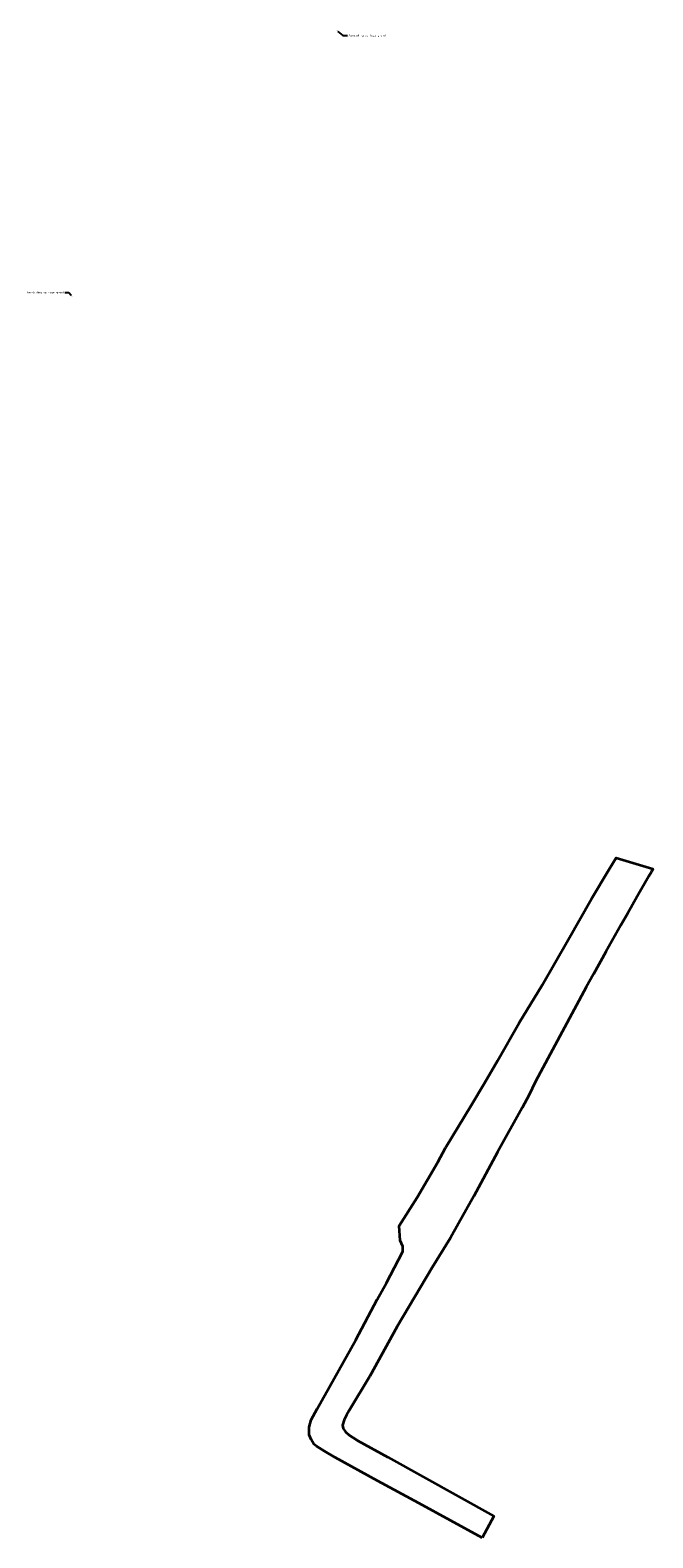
# Model space of a CAD drawing. Header units: metres. Extents: x 202146 to 211382, y 396791 to 397727.
# Tile 1 of 19: x 202146 to 202533, y 396791 to 397727. Entities that reach past the tile are written whole.
import ezdxf
from ezdxf import colors
from ezdxf.entities.mleader import LeaderData, LeaderLine
from ezdxf.math import Vec2, Vec3

# ---------------------------------------------------------------- set-up
doc = ezdxf.new("R2010")
doc.units = ezdxf.units.M
doc.layers.add('N-WA-GW-DIJK_TEEN_BUITEN-G', color=90, linetype='Continuous', lineweight=35)
doc.layers.add('X-XX-AL-OMTREK-G', color=7, linetype='Continuous', lineweight=25)
doc.styles.get("Standard").update_dxf_attribs({"font": 'NLCS-ISO.ttf'})

msp = doc.modelspace()

# ---------------------------------------------------------------- linework, layer by layer
at = {"layer": 'N-WA-GW-DIJK_TEEN_BUITEN-G', "color": 90, "linetype": 'Continuous', "lineweight": 35, "flags": 128}
msp.add_lwpolyline([(202426.5636, 396791.1606), (202387.209, 396812.618), (202361.743, 396826.503), (202335.445, 396841.022), (202328.787, 396844.994), (202323.839, 396848.149), (202322.233, 396849.32), (202320.558, 396852.135), (202319.342, 396855.177), (202319.342, 396859.771), (202320.487, 396864.292), (202324.143, 396871.159), (202348.177, 396913.937), (202361.423, 396939.02), (202367.208, 396949.496), (202374.71, 396963.72), (202377.449, 396968.913), (202377.449, 396971.87), (202375.7106, 396975.665), (202375.202, 396984.833), (202386.299, 397002.316), (202399.056, 397024.309), (202403.8, 397033.088), (202419.793, 397059.386), (202427.993, 397073.31), (202436.096, 397087.216), (202449.644, 397110.815), (202463.888, 397134.201), (202479.939, 397162.29), (202494.507, 397187.76), (202505.258, 397205.715), (202509.7229, 397213.0877), (202532.5681, 397206.2228), (202531.701, 397204.357), (202530.098, 397201.708), (202522.831, 397189.181), (202517.054, 397178.867), (202512.669, 397171.332), (202503.409, 397154.729), (202495.699, 397140.906), (202491.197, 397132.834), (202462.896, 397080.124), (202459.562, 397073.87), (202455.736, 397066.058), (202451.538, 397057.935), (202436.229, 397030.563), (202421.396, 397003.2), (202411.839, 396986.258), (202406.875, 396977.423), (202395.622, 396959.022), (202373.853, 396922.244), (202356.851, 396891.565), (202344.106, 396870.197), (202342.477, 396867.191), (202340.959, 396864.391), (202339.937, 396861.098), (202340.294, 396858.978), (202341.698, 396857.027), (202344.035, 396854.959), (202346.248, 396853.508), (202349.339, 396851.67), (202367.984, 396841.186), (202433.9168, 396804.647), (202426.5636, 396791.1606)], close=True, dxfattribs=at)

# ---------------------------------------------------------------- leaders
at = {"layer": 'X-XX-AL-OMTREK-G'}
ml = msp.add_multileader_mtext('Standard', dxfattribs=at)
ml.set_content('Aansluiting op hoge grond', color=256)
ml.set_leader_properties()
ml.build(insert=Vec2(0, 0))
ml.multileader.update_dxf_attribs({"arrow_head_size": 1.25})
ctx = ml.context
ctx.base_point, ctx.char_height, ctx.arrow_head_size, ctx.landing_gap_size, ctx.plane_origin = Vec3(202343.0582, 397723.37), 1.25, 1.25, 0.625, Vec3(202374.1194, 397720.8317)
notes = []
notes.append((ctx, [(1, (1, 1, 0), (202340.1305, 397723.37), (1, 0), 2.9277, [(0, [(202336.1436, 397726.7676)], 0, [])])]))
ctx.mtext.insert, ctx.mtext.flow_direction = Vec3(202343.6832, 397724.1825), 5
ctx.mtext.has_bg_fill, ctx.mtext.bg_color, ctx.mtext.bg_scale_factor, ctx.mtext.bg_transparency, ctx.mtext.use_window_bg_color = 1, -1027028792, 1.5, 0, 1
ml = msp.add_multileader_mtext('Standard', dxfattribs=at)
ml.set_content('Aansluiting op hoge grond', color=256)
ml.set_leader_properties()
ml.build(insert=Vec2(0, 0))
ml.multileader.update_dxf_attribs({"arrow_head_size": 1.25})
ctx = ml.context
ctx.base_point, ctx.char_height, ctx.arrow_head_size, ctx.landing_gap_size, ctx.plane_origin = Vec3(202146.4497, 397563.7922, 15.8622), 1.25, 1.25, 0.625, Vec3(202172.4385, 397561.254, 15.8622)
ctx.text_align_type = 2
notes.append((ctx, [(0, (1, 1, 0), (202170.0747, 397563.7922, 15.8622), (-1, 0), 2.5, [(0, [(202172.4385, 397561.254, 15.8622)], 0, [])])]))
ctx.mtext.insert, ctx.mtext.alignment, ctx.mtext.flow_direction = Vec3(202166.9497, 397564.6047, 15.8622), 3, 5
ctx.mtext.has_bg_fill, ctx.mtext.bg_color, ctx.mtext.bg_scale_factor, ctx.mtext.bg_transparency, ctx.mtext.use_window_bg_color = 1, -1027028792, 1.5, 0, 1
for ctx, leaders in notes:
    for number, flags, end, landing, length, lines in leaders:
        leader = LeaderData()
        leader.index, (leader.has_last_leader_line, leader.has_dogleg_vector, leader.attachment_direction) = number, flags
        leader.last_leader_point, leader.dogleg_vector, leader.dogleg_length = Vec3(end), Vec3(landing), length
        for number, points, colour, breaks in lines:
            line = LeaderLine()
            line.index, line.vertices, line.color, line.breaks = number, Vec3.list(points), colors.encode_raw_color(colour), breaks
            leader.lines.append(line)
        ctx.leaders.append(leader)

doc.saveas('drawing.dxf')
